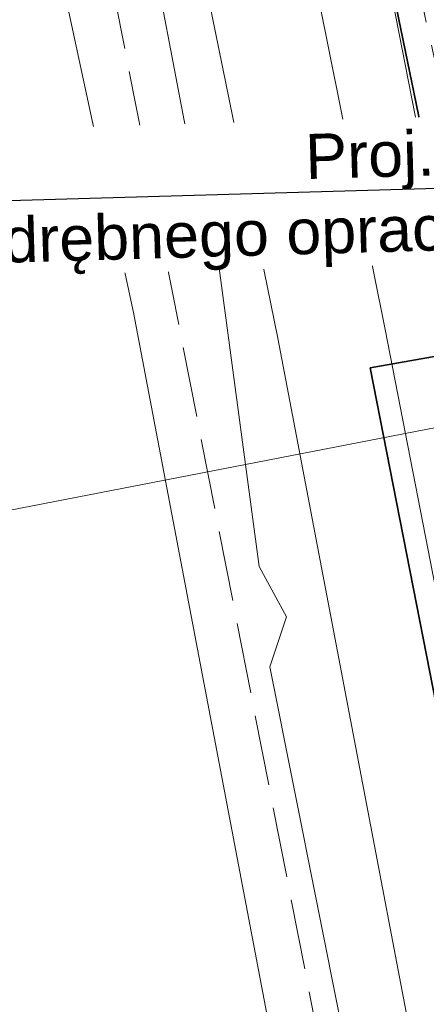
# Model space of a CAD drawing. Header units: millimetres. Extents: x 7509325 to 7510261, y 5702462 to 5703755.
# Tile 7 of 26: x 7509725 to 7509734, y 5702865 to 5702886. Entities that reach past the tile are written whole.
import ezdxf
from ezdxf import colors
from ezdxf.entities.mleader import LeaderData, LeaderLine
from ezdxf.math import Vec2, Vec3

# ---------------------------------------------------------------- set-up
doc = ezdxf.new("R2010")
doc.units = ezdxf.units.MM
for name, pattern in [('1_OTKJ', [2, 1.5, -0.5]), ('1_OTKR', [0]), ('4_SUEP_A', [0]), ('4_SULO', [0]), ('4_SUTP_A', [0]), ('GDE', [0])]:
    doc.linetypes.add(name, pattern=pattern)
for name, color, linetype, lineweight in [('Dzialki', 7, 'GDE', 18), ('OTK_L_0', 7, '1_OTKJ', 18), ('OTK_L_5', 7, 'Continuous', 18), ('SUE_T_3', 7, 'Continuous', 18), ('SUEP_L_0', 1, '4_SUEP_A', 18), ('SUL_L_1', 7, '4_SULO', 35)]:
    doc.layers.add(name, color=color, linetype=linetype, lineweight=lineweight)
doc.layers.add('SCHEMAT', color=7, linetype='Continuous')
doc.layers.add('SUTP_L_0', color=7, linetype='4_SUTP_A', lineweight=18, true_color=0xff9100)

# ---------------------------------------------------------------- blocks, each defined once
blk = doc.blocks.new('4_SUEO_W')
at = {"linetype": 'Continuous'}
for p, q in [((-0.53035, 0.53035), (-0.8839, 0.8839)), ((0.53035, 0.53035), (0.8839, 0.8839)), ((-0.53035, -0.53035), (-0.8839, -0.8839)), ((0.53035, -0.53035), (0.8839, -0.8839))]:
    blk.add_line(p, q, dxfattribs=at)
blk.add_circle((0, 0), 0.025, dxfattribs=at)
blk = doc.blocks.new('4_SUPP')
at = {"linetype": 'Continuous'}
blk.add_circle((0, 0), 0.25, dxfattribs=at)

msp = doc.modelspace()

# ---------------------------------------------------------------- linework, layer by layer
at = {"layer": 'Dzialki'}
msp.add_line((7509730.34, 5702899.35), (7509745.86, 5702820.15), dxfattribs=at)
at = {"layer": 'OTK_L_0', "linetype": '1_OTKJ'}
for p, q in [((7509730.28, 5702900.99), (7509736.46, 5702872.95)), ((7509735.63, 5702842.11), (7509726.49, 5702888.82))]:
    msp.add_line(p, q, dxfattribs=at)
at = {"layer": 'OTK_L_5', "linetype": '1_OTKR'}
for p, q in [((7509732.74, 5702879.3), (7509726.2, 5702911.74)), ((7509723.85, 5702911.5), (7509730.45, 5702879.11)), ((7509738.79, 5702848.13), (7509732.74, 5702879.3)), ((7509730.45, 5702879.11), (7509736.41, 5702847.78))]:
    msp.add_line(p, q, dxfattribs=at)
at = {"layer": 'SUEP_L_0', "linetype": '4_SUEP_A'}
for p, q in [((7509734.361, 5702879.437), (7509728.686, 5702907.047)), ((7509728.742, 5702882.229), (7509725.342, 5702899.957)), ((7509729.523, 5702881.55), (7509728.742, 5702882.229)), ((7509729.184, 5702880.71), (7509729.523, 5702881.55)), ((7509748.103, 5702881.266), (7509732.416, 5702878.479)), ((7509730.051, 5702874.24), (7509729.184, 5702880.71)), ((7509699.81, 5702870.62), (7509743.23, 5702879.03)), ((7509732.416, 5702878.479), (7509739.928, 5702840.15)), ((7509730.633, 5702873.171), (7509730.051, 5702874.24)), ((7509730.274, 5702872.1), (7509730.633, 5702873.171)), ((7509733.191, 5702857.493), (7509730.274, 5702872.1))]:
    msp.add_line(p, q, dxfattribs=at)
at = {"layer": 'SUL_L_1', "linetype": '4_SULO'}
for p, q in [((7509734.361, 5702879.437), (7509728.686, 5702907.047)), ((7509732.416, 5702878.479), (7509748.103, 5702881.266)), ((7509739.928, 5702840.15), (7509732.416, 5702878.479))]:
    msp.add_line(p, q, dxfattribs=at)
at = {"layer": 'SUTP_L_0', "linetype": '4_SUTP_A'}
for p, q in [((7509721.554, 5702906.733), (7509727.365, 5702879.658)), ((7509727.365, 5702879.658), (7509731.651, 5702857.161))]:
    msp.add_line(p, q, dxfattribs=at)

# ---------------------------------------------------------------- block references
at = {"layer": 'SUE_T_3'}
for name in ['4_SUEO_W', '4_SUPP']:
    msp.add_blockref(name, (7509729.523, 5702881.55), dxfattribs=at)

# ---------------------------------------------------------------- next in the draw order: leaders
at = {"layer": 'SCHEMAT', "color": 0}
ml = msp.add_multileader_mtext('Standard', dxfattribs=at)
ml.set_content('\\C0;\\fArial|b0|i0|c186;Proj.\\fArial|b0|i0|c238; ZK-SN\\Pwg. odrębnego opracowania', color=5)
ml.set_leader_properties()
ml.build(insert=Vec2(0, 0))
ml.multileader.update_dxf_attribs({"has_text_frame": 1, "text_right_attachment_type": 6, "dogleg_length": 0.173, "arrow_head_size": 0.48})
ctx = ml.context
ctx.base_point, ctx.char_height, ctx.arrow_head_size, ctx.landing_gap_size, ctx.plane_origin, ctx.plane_x_axis, ctx.plane_y_axis = Vec3(7509721.019, 5702882.559), 0.96, 0.48, 0.2, Vec3(7509655.678, 5702858.636), Vec3(0.999593, 0.028512), Vec3(-0.028512, 0.999593)
ctx.right_attachment, ctx.text_align_type = 6, 2
notes = []
notes.append((ctx, [(0, (1, 1, 0), (7509738.668, 5702882.442), (-0.999593, -0.028512), 0.266, [(0, [(7509745.929, 5702879.6)], 0, [])])]))
ctx.mtext.insert, ctx.mtext.text_direction, ctx.mtext.rotation, ctx.mtext.alignment = Vec3(7509738.168, 5702883.669), Vec3(0.999593, 0.028512), 0.028516, 3
ctx.mtext.has_bg_fill, ctx.mtext.bg_color, ctx.mtext.bg_scale_factor, ctx.mtext.bg_transparency, ctx.mtext.use_window_bg_color = 1, -1027028792, 1.3, 0, 1
for ctx, leaders in notes:
    for number, flags, end, landing, length, lines in leaders:
        leader = LeaderData()
        leader.index, (leader.has_last_leader_line, leader.has_dogleg_vector, leader.attachment_direction) = number, flags
        leader.last_leader_point, leader.dogleg_vector, leader.dogleg_length = Vec3(end), Vec3(landing), length
        for number, points, colour, breaks in lines:
            line = LeaderLine()
            line.index, line.vertices, line.color, line.breaks = number, Vec3.list(points), colors.encode_raw_color(colour), breaks
            leader.lines.append(line)
        ctx.leaders.append(leader)

doc.saveas('drawing.dxf')
